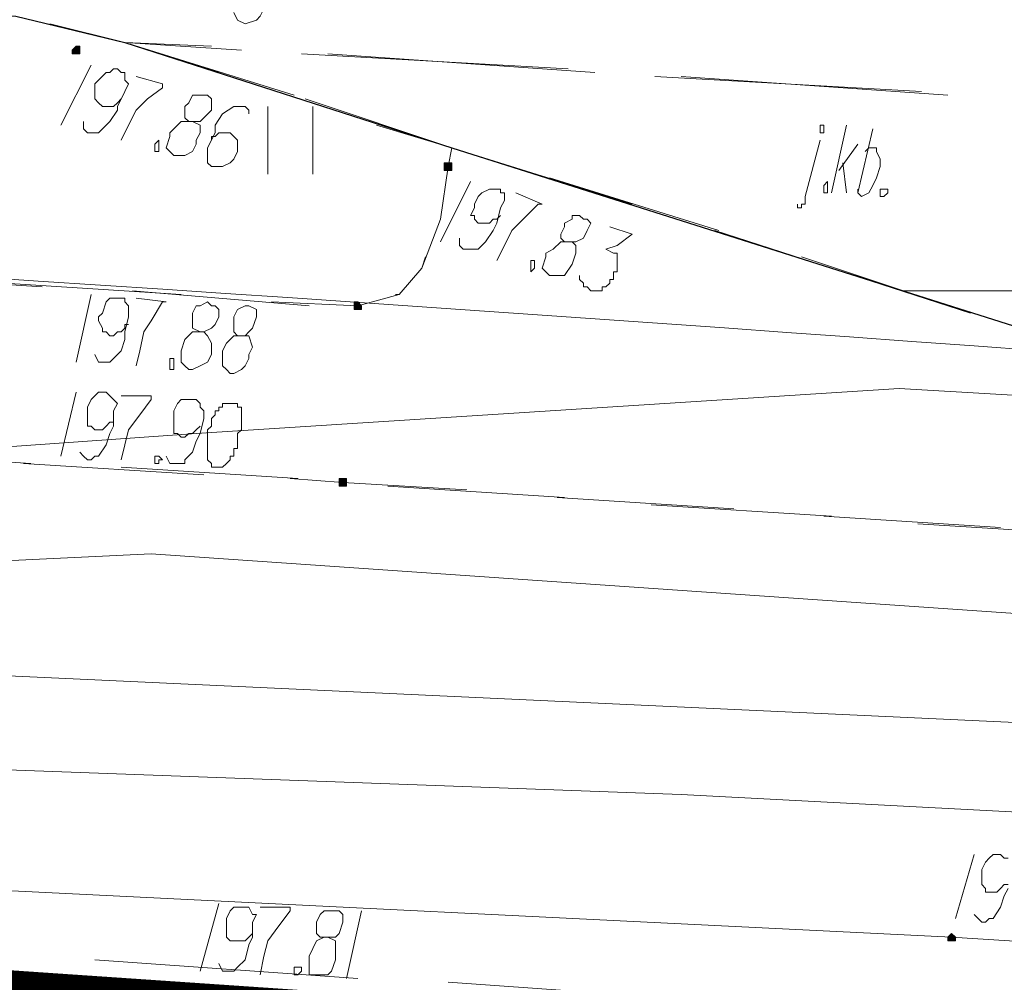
# Model space of a CAD drawing. Header units: metres. Extents: x 7431553 to 7432401, y 5544342 to 5544539.
# Tile 150 of 180: x 7432188 to 7432199, y 5544492 to 5544503. Entities that reach past the tile are written whole.
import ezdxf

# ---------------------------------------------------------------- set-up
doc = ezdxf.new("R2010")
doc.units = ezdxf.units.M
doc.header["$MEASUREMENT"] = 0
doc.layers.add('BG-PR90-PB-PZT-PZT01_2026_04_14$0$MAPA DCP', color=7, linetype='Continuous', lineweight=0)
doc.layers.add('PRIMETECH_XREF', color=7, linetype='Continuous', lineweight=5)
doc.layers.add('BG-PR90-PB-PZT-PZT01_2026_04_14$0$Z_granica-wlasnosci', color=170, linetype='Continuous')
doc.layers.add('BG-PR90-PB-PZT-PZT01_2026_04_14$0$Z_szraf zielen', color=72, linetype='Continuous')

# ---------------------------------------------------------------- blocks, each defined once
blk = doc.blocks.new('BG-PR90-PB-PZT-PZT01_2026_04_14$0$Naddrwiną2025_v2klauzulap')
at = {"layer": 'BG-PR90-PB-PZT-PZT01_2026_04_14$0$MAPA DCP', "linetype": 'Continuous', "lineweight": 0, "transparency": 33554559}
for color, points in [(1, [(7431669.626, 5544612.184), (7431669.668, 5544612.184), (7431669.668, 5544612.184), (7431669.668, 5544612.184), (7431669.668, 5544612.184), (7431669.668, 5544612.226), (7431669.668, 5544612.226), (7431669.668, 5544612.226), (7431669.668, 5544612.269), (7431669.668, 5544612.269), (7431669.668, 5544612.269), (7431669.668, 5544612.269), (7431669.626, 5544612.269), (7431669.626, 5544612.269), (7431669.626, 5544612.269), (7431669.626, 5544612.269), (7431669.626, 5544612.269), (7431669.584, 5544612.226), (7431669.584, 5544612.226), (7431669.584, 5544612.226)]), (256, [(7431660.948, 5544606.511), (7431660.948, 5544606.511), (7431660.99, 5544606.511), (7431660.99, 5544606.511), (7431660.99, 5544606.511), (7431660.99, 5544606.554), (7431660.99, 5544606.554), (7431660.99, 5544606.554), (7431660.99, 5544606.554), (7431660.99, 5544606.596), (7431660.99, 5544606.596), (7431660.948, 5544606.596), (7431660.948, 5544606.596), (7431660.948, 5544606.596), (7431660.948, 5544606.596), (7431660.905, 5544606.596), (7431660.905, 5544606.554), (7431660.905, 5544606.554), (7431660.905, 5544606.554), (7431660.905, 5544606.554), (7431660.905, 5544606.511), (7431660.905, 5544606.511)]), (256, [(7431662.514, 5544605.495), (7431662.556, 5544605.495), (7431662.556, 5544605.495), (7431662.556, 5544605.495), (7431662.556, 5544605.495), (7431662.556, 5544605.538), (7431662.556, 5544605.538), (7431662.556, 5544605.538), (7431662.556, 5544605.538), (7431662.556, 5544605.58), (7431662.556, 5544605.58), (7431662.556, 5544605.58), (7431662.514, 5544605.58), (7431662.514, 5544605.58), (7431662.514, 5544605.58), (7431662.514, 5544605.58), (7431662.472, 5544605.538), (7431662.472, 5544605.538), (7431662.472, 5544605.538), (7431662.472, 5544605.538), (7431662.472, 5544605.495)]), (256, [(7431664.504, 5544605.326), (7431664.504, 5544605.326), (7431664.546, 5544605.326), (7431664.546, 5544605.326), (7431664.546, 5544605.326), (7431664.546, 5544605.368), (7431664.546, 5544605.368), (7431664.546, 5544605.368), (7431664.546, 5544605.368), (7431664.546, 5544605.411), (7431664.546, 5544605.411), (7431664.504, 5544605.411), (7431664.504, 5544605.411), (7431664.504, 5544605.411), (7431664.504, 5544605.411), (7431664.461, 5544605.411), (7431664.461, 5544605.368), (7431664.461, 5544605.368), (7431664.461, 5544605.368), (7431664.461, 5544605.368), (7431664.461, 5544605.326), (7431664.461, 5544605.326)]), (256, [(7431659.635, 5544602.32), (7431659.678, 5544602.32), (7431659.678, 5544602.32), (7431659.678, 5544602.32), (7431659.678, 5544602.363), (7431659.678, 5544602.363), (7431659.678, 5544602.363), (7431659.678, 5544602.363), (7431659.678, 5544602.405), (7431659.678, 5544602.405), (7431659.678, 5544602.405), (7431659.678, 5544602.405), (7431659.635, 5544602.405), (7431659.635, 5544602.405), (7431659.635, 5544602.405), (7431659.635, 5544602.405), (7431659.593, 5544602.405), (7431659.593, 5544602.363), (7431659.593, 5544602.363), (7431659.593, 5544602.363), (7431659.593, 5544602.363)])]:
    blk.add_hatch(color=color, dxfattribs=at).paths.add_polyline_path(points)
at = {"layer": 'BG-PR90-PB-PZT-PZT01_2026_04_14$0$MAPA DCP', "linetype": 'Continuous', "lineweight": 18, "transparency": 33554687}
for points in [[(7431647.782, 5544690.374), (7431650.83, 5544686.987), (7431669.838, 5544671.027), (7431674.706, 5544669.419), (7431674.071, 5544660.444), (7431673.859, 5544657.311), (7431673.182, 5544646.728), (7431669.795, 5544596.859), (7431670.727, 5544580.519), (7431669.541, 5544576.582), (7431663.784, 5544577.725), (7431638.977, 5544582.635), (7431654.894, 5544603.76), (7431656.037, 5544608.713), (7431647.147, 5544632.165), (7431642.49, 5544637.711), (7431645.919, 5544688.426), (7431646.046, 5544690.585)], [(7431662.345, 5544616.714), (7431662.345, 5544611.676)], [(7431665.096, 5544613.835), (7431664.969, 5544611.845)], [(7431664.885, 5544610.787), (7431665.012, 5544612.777)], [(7431661.667, 5544609.559), (7431662.599, 5544612.438)], [(7431661.964, 5544610.533), (7431662.599, 5544612.438)], [(7431660.143, 5544612.184), (7431659.932, 5544609.178)], [(7431660.101, 5544611.888), (7431659.932, 5544608.882)], [(7431664.885, 5544610.872), (7431664.758, 5544608.84)], [(7431664.673, 5544607.781), (7431664.8, 5544609.771)], [(7431661.075, 5544607.697), (7431661.667, 5544609.602)], [(7431660.482, 5544605.749), (7431660.736, 5544606.596), (7431661.371, 5544608.628)], [(7431659.889, 5544608.205), (7431659.678, 5544605.199)], [(7431659.847, 5544607.908), (7431659.678, 5544604.903)], [(7431664.673, 5544607.866), (7431664.546, 5544605.876)], [(7431662.387, 5544605.961), (7431662.387, 5544606.003), (7431662.091, 5544606.257), (7431661.54, 5544606.469), (7431660.948, 5544606.554), (7431660.736, 5544606.596), (7431660.778, 5544606.723)], [(7431664.461, 5544604.776), (7431664.504, 5544605.368), (7431664.588, 5544606.765)], [(7431660.186, 5544604.945), (7431660.736, 5544606.596), (7431660.948, 5544606.554), (7431660.99, 5544606.554)], [(7431661.964, 5544606.3), (7431662.091, 5544606.257), (7431662.387, 5544606.003), (7431662.514, 5544605.538), (7431662.472, 5544604.564)], [(7431661.032, 5544605.03), (7431660.27, 5544605.03)], [(7431662.345, 5544602.998), (7431662.514, 5544604.987)], [(7431664.461, 5544604.86), (7431664.334, 5544602.871)], [(7431659.593, 5544603.887), (7431659.551, 5544602.913), (7431660.143, 5544604.818)], [(7431660.27, 5544604.522), (7431661.032, 5544604.522)], [(7431659.635, 5544604.225), (7431659.551, 5544602.913), (7431659.254, 5544601.685), (7431659.254, 5544601.22)], [(7431659.339, 5544602.066), (7431659.551, 5544602.913), (7431659.889, 5544603.971)], [(7431664.292, 5544601.77), (7431664.419, 5544603.802)], [(7431662.387, 5544603.548), (7431662.26, 5544601.558)], [(7431662.175, 5544599.992), (7431662.302, 5544601.982)], [(7431664.292, 5544601.855), (7431664.165, 5544599.865)]]:
    blk.add_lwpolyline(points, dxfattribs=at)
at = {"layer": 'BG-PR90-PB-PZT-PZT01_2026_04_14$0$MAPA DCP', "color": 5, "linetype": 'Continuous', "lineweight": 18, "transparency": 33554687}
blk.add_lwpolyline([(7431667.552, 5544687.368), (7431667.467, 5544685.675), (7431667.086, 5544680.214), (7431666.536, 5544672.213), (7431665.689, 5544659.216), (7431665.35, 5544655.025), (7431664.842, 5544644.4), (7431664.461, 5544637.161), (7431664.123, 5544627.678), (7431663.572, 5544613.75), (7431663.445, 5544611.634), (7431663.953, 5544603.717), (7431664.419, 5544597.113), (7431664.123, 5544596.986), (7431663.361, 5544597.113), (7431664.461, 5544596.859), (7431664.885, 5544590.213), (7431663.742, 5544579.757), (7431661.456, 5544559.733)], dxfattribs=at)
at = {"layer": 'BG-PR90-PB-PZT-PZT01_2026_04_14$0$MAPA DCP', "color": 1, "linetype": 'Continuous', "lineweight": 18, "transparency": 33554687}
for points in [[(7431664.969, 5544543.477), (7431664.165, 5544543.562), (7431664.292, 5544545.086), (7431664.377, 5544547.118), (7431665.52, 5544566.803), (7431666.451, 5544577.174), (7431665.901, 5544582.466), (7431667.128, 5544586.784), (7431667.382, 5544591.737), (7431668.017, 5544609.178), (7431669.414, 5544635.806), (7431670.727, 5544637.753), (7431670.557, 5544639.489), (7431669.838, 5544641.055), (7431671.15, 5544669.461), (7431672.081, 5544686.648)], [(7431635.971, 5544534.926), (7431643.803, 5544535.137), (7431645.115, 5544536.238), (7431659.889, 5544534.375), (7431661.202, 5544534.079), (7431662.218, 5544548.218), (7431665.435, 5544548.049), (7431666.747, 5544564.686), (7431668.483, 5544589.07), (7431669.626, 5544612.226), (7431671.362, 5544639.743), (7431672.589, 5544663.238), (7431673.902, 5544686.394)], [(7431664.334, 5544568.115), (7431666.028, 5544567.988), (7431667.34, 5544590.171), (7431664.546, 5544590.382), (7431665.647, 5544596.14), (7431665.308, 5544603.209), (7431666.112, 5544614.851)]]:
    blk.add_lwpolyline(points, dxfattribs=at)
at = {"layer": 'BG-PR90-PB-PZT-PZT01_2026_04_14$0$MAPA DCP', "color": 30, "linetype": 'Continuous', "lineweight": 18, "true_color": 0xff6500, "transparency": 33554687}
for points in [[(7431664.885, 5544546.059), (7431664.377, 5544547.118), (7431665.52, 5544566.803), (7431666.451, 5544577.174), (7431665.901, 5544582.466), (7431667.128, 5544586.784), (7431667.382, 5544591.737), (7431668.017, 5544609.178), (7431669.414, 5544635.806), (7431670.727, 5544637.753), (7431670.557, 5544639.489), (7431669.838, 5544641.055), (7431671.15, 5544669.461), (7431672.081, 5544686.648)], [(7431666.112, 5544589.282), (7431668.906, 5544649.564)], [(7431670.134, 5544606.554), (7431670.346, 5544609.559)], [(7431669.88, 5544602.574), (7431670.092, 5544605.538)]]:
    blk.add_lwpolyline(points, dxfattribs=at)
at = {"layer": 'BG-PR90-PB-PZT-PZT01_2026_04_14$0$MAPA DCP', "linetype": 'Continuous', "lineweight": 18, "transparency": 33554687}
blk.add_lwpolyline([(7431673.859, 5544657.311), (7431726.818, 5544654.094), (7431721.188, 5544574.846), (7431714.161, 5544575.396), (7431713.187, 5544561.426), (7431668.61, 5544564.601), (7431669.033, 5544570.486), (7431669.541, 5544576.582), (7431670.727, 5544580.519), (7431669.795, 5544596.859), (7431673.182, 5544646.728)], close=True, dxfattribs=at)
at = {"layer": 'BG-PR90-PB-PZT-PZT01_2026_04_14$0$MAPA DCP', "linetype": 'Continuous', "lineweight": 25, "transparency": 33554687}
blk.add_lwpolyline([(7431657.476, 5544553.341), (7431658.873, 5544560.241), (7431659.551, 5544564.136), (7431659.974, 5544568.157), (7431660.101, 5544569.046), (7431660.778, 5544579.164), (7431660.905, 5544581.196), (7431660.948, 5544583.186), (7431660.863, 5544585.218), (7431660.567, 5544588.181), (7431659.72, 5544593.092), (7431659.297, 5544595.928), (7431659.17, 5544597.621), (7431659.17, 5544600.161), (7431659.254, 5544601.685), (7431659.551, 5544602.913), (7431660.736, 5544606.596), (7431663.149, 5544614.216), (7431663.234, 5544614.936), (7431663.361, 5544616.036)], dxfattribs=at)
at = {"layer": 'BG-PR90-PB-PZT-PZT01_2026_04_14$0$MAPA DCP', "color": 1, "linetype": 'Continuous', "lineweight": 9, "transparency": 33554687}
for points in [[(7431669.372, 5544612.48), (7431669.414, 5544612.523), (7431669.457, 5544612.565), (7431669.457, 5544612.607), (7431669.414, 5544612.65), (7431669.414, 5544612.692), (7431669.287, 5544612.777), (7431669.16, 5544612.819), (7431669.076, 5544612.861)], [(7431668.737, 5544612.861), (7431668.737, 5544612.819), (7431668.695, 5544612.777), (7431668.695, 5544612.734), (7431668.695, 5544612.692), (7431668.737, 5544612.65), (7431668.779, 5544612.607), (7431668.864, 5544612.565), (7431668.906, 5544612.565), (7431668.949, 5544612.565), (7431669.033, 5544612.565), (7431669.076, 5544612.607), (7431669.118, 5544612.607), (7431669.118, 5544612.65), (7431669.118, 5544612.692), (7431669.118, 5544612.734), (7431669.076, 5544612.777), (7431669.033, 5544612.819), (7431669.033, 5544612.861)], [(7431668.695, 5544612.48), (7431669.414, 5544612.269)]]:
    blk.add_lwpolyline(points, dxfattribs=at)
at = {"layer": 'BG-PR90-PB-PZT-PZT01_2026_04_14$0$MAPA DCP', "color": 1, "linetype": 'Continuous', "lineweight": 0, "transparency": 33554687}
blk.add_lwpolyline([(7431669.626, 5544612.184), (7431669.668, 5544612.184), (7431669.668, 5544612.184), (7431669.668, 5544612.184), (7431669.668, 5544612.184), (7431669.668, 5544612.226), (7431669.668, 5544612.226), (7431669.668, 5544612.226), (7431669.668, 5544612.269), (7431669.668, 5544612.269), (7431669.668, 5544612.269), (7431669.668, 5544612.269), (7431669.626, 5544612.269), (7431669.626, 5544612.269), (7431669.626, 5544612.269), (7431669.626, 5544612.269), (7431669.626, 5544612.269), (7431669.584, 5544612.226), (7431669.584, 5544612.226), (7431669.584, 5544612.226), (7431669.626, 5544612.184), (7431669.626, 5544612.184), (7431669.626, 5544612.184)], close=True, dxfattribs=at)
at = {"layer": 'BG-PR90-PB-PZT-PZT01_2026_04_14$0$MAPA DCP', "linetype": 'Continuous', "lineweight": 9, "transparency": 33554687}
for points in [[(7431661.202, 5544611.464), (7431661.202, 5544611.507), (7431661.244, 5544611.507), (7431661.286, 5544611.464), (7431661.286, 5544611.422), (7431661.244, 5544611.422), (7431661.202, 5544611.422)], [(7431661.117, 5544610.829), (7431661.244, 5544610.829), (7431661.244, 5544610.787), (7431661.159, 5544610.787)], [(7431660.482, 5544610.745), (7431660.482, 5544610.787), (7431660.567, 5544610.787), (7431660.567, 5544610.745), (7431660.524, 5544610.745)], [(7431662.006, 5544607.527), (7431662.091, 5544607.527), (7431662.133, 5544607.485), (7431662.006, 5544607.485)], [(7431669.965, 5544604.86), (7431669.965, 5544604.903), (7431670.007, 5544604.903), (7431670.049, 5544604.86), (7431670.049, 5544604.818), (7431670.007, 5544604.818), (7431669.965, 5544604.818)], [(7431663.615, 5544604.098), (7431663.615, 5544604.014), (7431663.657, 5544604.014), (7431663.657, 5544603.971), (7431663.699, 5544603.971), (7431663.699, 5544603.929), (7431663.742, 5544603.929), (7431663.784, 5544603.887), (7431663.826, 5544603.887), (7431663.869, 5544603.887), (7431663.911, 5544603.844), (7431663.996, 5544603.844), (7431664.08, 5544603.844), (7431664.123, 5544603.844), (7431664.165, 5544603.844), (7431664.25, 5544603.844), (7431664.292, 5544603.887), (7431664.334, 5544603.887), (7431664.334, 5544603.929), (7431664.334, 5544603.971), (7431664.334, 5544604.014), (7431664.292, 5544604.056), (7431664.25, 5544604.098), (7431664.207, 5544604.098), (7431664.207, 5544604.141), (7431664.165, 5544604.141), (7431664.123, 5544604.141), (7431664.123, 5544604.183), (7431664.08, 5544604.183), (7431664.038, 5544604.183), (7431663.996, 5544604.183), (7431663.953, 5544604.183), (7431663.911, 5544604.225), (7431663.869, 5544604.225), (7431663.784, 5544604.225), (7431663.742, 5544604.225), (7431663.699, 5544604.225), (7431663.657, 5544604.225), (7431663.657, 5544604.183), (7431663.615, 5544604.183), (7431663.615, 5544604.141)], [(7431663.107, 5544603.421), (7431663.107, 5544603.463), (7431663.234, 5544603.463), (7431663.234, 5544603.421), (7431663.191, 5544603.421), (7431663.149, 5544603.421)], [(7431660.651, 5544603.294), (7431660.778, 5544603.294), (7431660.778, 5544603.252), (7431660.694, 5544603.252)], [(7431664.207, 5544603.252), (7431664.207, 5544603.294), (7431664.25, 5544603.336), (7431664.25, 5544603.294), (7431664.292, 5544603.294), (7431664.292, 5544603.252), (7431664.25, 5544603.252)]]:
    blk.add_lwpolyline(points, close=True, dxfattribs=at)
for points in [[(7431660.778, 5544611.253), (7431660.736, 5544611.295), (7431660.736, 5544611.38), (7431660.778, 5544611.38), (7431660.863, 5544611.422), (7431660.948, 5544611.422), (7431661.075, 5544611.38), (7431661.159, 5544611.337), (7431661.244, 5544611.295), (7431661.286, 5544611.21), (7431661.244, 5544611.168), (7431661.202, 5544611.168)], [(7431661.244, 5544611.168), (7431660.524, 5544611.337)], [(7431660.99, 5544610.956), (7431660.694, 5544611.168)], [(7431661.244, 5544610.872), (7431660.482, 5544611.041)], [(7431660.905, 5544610.999), (7431661.244, 5544611.041)], [(7431661.371, 5544610.491), (7431661.413, 5544610.491), (7431661.413, 5544610.533), (7431661.371, 5544610.533), (7431661.371, 5544610.575), (7431661.286, 5544610.575), (7431660.651, 5544610.745)], [(7431661.625, 5544608.374), (7431661.71, 5544608.628), (7431661.837, 5544608.459), (7431661.879, 5544608.332), (7431661.921, 5544608.416), (7431661.921, 5544608.459), (7431661.964, 5544608.459), (7431662.006, 5544608.459), (7431662.048, 5544608.459), (7431662.091, 5544608.459), (7431662.133, 5544608.459), (7431662.133, 5544608.416), (7431662.175, 5544608.416), (7431662.218, 5544608.416), (7431662.218, 5544608.374), (7431662.26, 5544608.374), (7431662.302, 5544608.332), (7431662.302, 5544608.289), (7431662.345, 5544608.289), (7431662.345, 5544608.247), (7431662.345, 5544608.205), (7431662.345, 5544608.162), (7431662.302, 5544608.12), (7431662.302, 5544608.078), (7431662.26, 5544608.078), (7431662.218, 5544608.035), (7431662.175, 5544608.035)], [(7431661.794, 5544607.866), (7431661.794, 5544607.993), (7431661.752, 5544608.078), (7431661.667, 5544608.12), (7431661.583, 5544608.162), (7431661.54, 5544608.12), (7431661.54, 5544608.078), (7431661.498, 5544608.035), (7431661.498, 5544607.951), (7431661.54, 5544607.951), (7431661.583, 5544607.866), (7431661.625, 5544607.866), (7431661.71, 5544607.824), (7431661.752, 5544607.824), (7431661.794, 5544607.866), (7431661.794, 5544607.824), (7431661.879, 5544607.739), (7431661.921, 5544607.654), (7431661.964, 5544607.654), (7431662.091, 5544607.612), (7431662.133, 5544607.654), (7431662.175, 5544607.697), (7431662.175, 5544607.739), (7431662.175, 5544607.824), (7431662.175, 5544607.866), (7431662.048, 5544607.951), (7431661.921, 5544607.993), (7431661.837, 5544607.993), (7431661.794, 5544607.951)], [(7431661.244, 5544607.316), (7431661.371, 5544607.612), (7431661.371, 5544607.57), (7431661.54, 5544607.4), (7431661.667, 5544607.273), (7431661.837, 5544607.189), (7431662.006, 5544607.104)], [(7431661.752, 5544606.681), (7431661.837, 5544606.681), (7431661.879, 5544606.723), (7431661.879, 5544606.892), (7431661.794, 5544606.977), (7431661.667, 5544607.062), (7431661.583, 5544607.104), (7431661.413, 5544607.146), (7431661.329, 5544607.189), (7431661.244, 5544607.189), (7431661.244, 5544607.146), (7431661.202, 5544607.146), (7431661.202, 5544607.062), (7431661.202, 5544607.019), (7431661.244, 5544606.935), (7431661.286, 5544606.892), (7431661.371, 5544606.85), (7431661.413, 5544606.85), (7431661.498, 5544606.808), (7431661.498, 5544606.85), (7431661.54, 5544606.85), (7431661.583, 5544606.892), (7431661.583, 5544606.935), (7431661.583, 5544606.977), (7431661.583, 5544607.019), (7431661.54, 5544607.062), (7431661.54, 5544607.104), (7431661.498, 5544607.146)], [(7431661.117, 5544606.808), (7431661.794, 5544606.469)], [(7431669.33, 5544605.58), (7431670.092, 5544605.411)], [(7431669.626, 5544605.157), (7431669.626, 5544605.284), (7431669.584, 5544605.326), (7431669.457, 5544605.368), (7431669.372, 5544605.368), (7431669.33, 5544605.326), (7431669.33, 5544605.284), (7431669.33, 5544605.241), (7431669.33, 5544605.157), (7431669.372, 5544605.114), (7431669.457, 5544605.072), (7431669.499, 5544605.072), (7431669.584, 5544605.072), (7431669.626, 5544605.114), (7431669.626, 5544605.157), (7431669.668, 5544605.072), (7431669.753, 5544605.03), (7431669.838, 5544604.987), (7431669.88, 5544604.987), (7431669.965, 5544604.987), (7431670.049, 5544604.987), (7431670.049, 5544605.072), (7431670.049, 5544605.114), (7431670.049, 5544605.199), (7431670.007, 5544605.241), (7431669.88, 5544605.284), (7431669.838, 5544605.284), (7431669.753, 5544605.284), (7431669.668, 5544605.284), (7431669.626, 5544605.199)], [(7431669.287, 5544604.437), (7431669.287, 5544604.776), (7431669.33, 5544604.776), (7431669.499, 5544604.649), (7431669.668, 5544604.522), (7431669.838, 5544604.479), (7431670.049, 5544604.437)], [(7431658.577, 5544604.564), (7431658.577, 5544604.31), (7431658.916, 5544604.225), (7431658.831, 5544604.352), (7431658.831, 5544604.437), (7431658.916, 5544604.479), (7431658.958, 5544604.522), (7431659.085, 5544604.522), (7431659.17, 5544604.479), (7431659.254, 5544604.437), (7431659.297, 5544604.395), (7431659.339, 5544604.268), (7431659.297, 5544604.183), (7431659.212, 5544604.141)], [(7431662.853, 5544604.183), (7431662.853, 5544604.268), (7431662.81, 5544604.31), (7431662.768, 5544604.352), (7431662.641, 5544604.395), (7431662.599, 5544604.395), (7431662.556, 5544604.395), (7431662.514, 5544604.31), (7431662.514, 5544604.268), (7431662.556, 5544604.183), (7431662.641, 5544604.141), (7431662.683, 5544604.141), (7431662.768, 5544604.141), (7431662.81, 5544604.141), (7431662.853, 5544604.183), (7431662.853, 5544604.141), (7431662.937, 5544604.056), (7431663.022, 5544604.014), (7431663.064, 5544604.014), (7431663.191, 5544604.014), (7431663.234, 5544604.056), (7431663.276, 5544604.098), (7431663.276, 5544604.141), (7431663.234, 5544604.225), (7431663.191, 5544604.268), (7431663.107, 5544604.31), (7431663.064, 5544604.31), (7431662.98, 5544604.352), (7431662.853, 5544604.31), (7431662.853, 5544604.268)], [(7431669.922, 5544603.971), (7431670.007, 5544604.014), (7431670.007, 5544604.141), (7431669.965, 5544604.183), (7431669.88, 5544604.268), (7431669.711, 5544604.31), (7431669.626, 5544604.352), (7431669.457, 5544604.352), (7431669.372, 5544604.395), (7431669.372, 5544604.352), (7431669.287, 5544604.31), (7431669.287, 5544604.268), (7431669.287, 5544604.225), (7431669.287, 5544604.183), (7431669.287, 5544604.141), (7431669.33, 5544604.098), (7431669.414, 5544604.056), (7431669.499, 5544604.056), (7431669.541, 5544604.056), (7431669.626, 5544604.056), (7431669.668, 5544604.098), (7431669.668, 5544604.141), (7431669.668, 5544604.183), (7431669.668, 5544604.225), (7431669.668, 5544604.268), (7431669.626, 5544604.31), (7431669.584, 5544604.352)], [(7431660.355, 5544604.31), (7431660.313, 5544604.31), (7431660.27, 5544604.268), (7431660.27, 5544604.141), (7431660.355, 5544604.014), (7431660.482, 5544603.929), (7431660.567, 5544603.929), (7431660.736, 5544603.844), (7431660.821, 5544603.844), (7431660.863, 5544603.844), (7431660.905, 5544603.844), (7431660.948, 5544603.887), (7431660.948, 5544603.929), (7431660.948, 5544604.014), (7431660.905, 5544604.098), (7431660.863, 5544604.141), (7431660.778, 5544604.183), (7431660.736, 5544604.183), (7431660.651, 5544604.183), (7431660.609, 5544604.141), (7431660.567, 5544604.098), (7431660.567, 5544604.056), (7431660.567, 5544604.014), (7431660.567, 5544603.971), (7431660.609, 5544603.929), (7431660.609, 5544603.887), (7431660.651, 5544603.887)], [(7431662.81, 5544603.76), (7431662.81, 5544603.802), (7431662.768, 5544603.887), (7431662.726, 5544603.929), (7431662.641, 5544603.971), (7431662.556, 5544603.971), (7431662.514, 5544603.929), (7431662.514, 5544603.887), (7431662.472, 5544603.844), (7431662.514, 5544603.76), (7431662.514, 5544603.717), (7431662.599, 5544603.675), (7431662.641, 5544603.675), (7431662.726, 5544603.675), (7431662.768, 5544603.675), (7431662.81, 5544603.76), (7431662.81, 5544603.675), (7431662.895, 5544603.59), (7431663.022, 5544603.548), (7431663.149, 5544603.548), (7431663.191, 5544603.59), (7431663.234, 5544603.633), (7431663.234, 5544603.675), (7431663.191, 5544603.76), (7431663.149, 5544603.844), (7431663.064, 5544603.887), (7431663.022, 5544603.887), (7431662.937, 5544603.887), (7431662.853, 5544603.844), (7431662.81, 5544603.802)], [(7431669.245, 5544603.971), (7431670.007, 5544603.76)], [(7431660.44, 5544603.633), (7431660.44, 5544603.76), (7431660.397, 5544603.802), (7431660.313, 5544603.887), (7431660.228, 5544603.887), (7431660.186, 5544603.887), (7431660.143, 5544603.844), (7431660.143, 5544603.802), (7431660.143, 5544603.717), (7431660.143, 5544603.675), (7431660.228, 5544603.633), (7431660.27, 5544603.59), (7431660.355, 5544603.59), (7431660.397, 5544603.59), (7431660.44, 5544603.633), (7431660.44, 5544603.548), (7431660.524, 5544603.463), (7431660.567, 5544603.421), (7431660.609, 5544603.421), (7431660.736, 5544603.379), (7431660.778, 5544603.421), (7431660.821, 5544603.463), (7431660.821, 5544603.506), (7431660.821, 5544603.59), (7431660.778, 5544603.675), (7431660.694, 5544603.717), (7431660.651, 5544603.717), (7431660.567, 5544603.76), (7431660.482, 5544603.76), (7431660.44, 5544603.675)], [(7431664.207, 5544603.379), (7431664.292, 5544603.421), (7431664.292, 5544603.59), (7431664.25, 5544603.59), (7431664.165, 5544603.675), (7431664.038, 5544603.717), (7431663.953, 5544603.76), (7431663.784, 5544603.802), (7431663.699, 5544603.802), (7431663.657, 5544603.76), (7431663.615, 5544603.76), (7431663.572, 5544603.717), (7431663.572, 5544603.675), (7431663.572, 5544603.633), (7431663.572, 5544603.59), (7431663.572, 5544603.548), (7431663.615, 5544603.506), (7431663.699, 5544603.463), (7431663.784, 5544603.463), (7431663.826, 5544603.463), (7431663.911, 5544603.463), (7431663.953, 5544603.463), (7431663.953, 5544603.506), (7431663.996, 5544603.548), (7431663.996, 5544603.59), (7431663.953, 5544603.633), (7431663.953, 5544603.675), (7431663.911, 5544603.717), (7431663.869, 5544603.76)], [(7431659.932, 5544603.04), (7431660.016, 5544603.336), (7431660.059, 5544603.336), (7431660.186, 5544603.167), (7431660.313, 5544603.04), (7431660.482, 5544602.955), (7431660.651, 5544602.871)], [(7431662.429, 5544603.04), (7431662.472, 5544603.379), (7431662.472, 5544603.336), (7431662.683, 5544603.209), (7431662.81, 5544603.125), (7431663.022, 5544603.082), (7431663.191, 5544603.04)], [(7431663.53, 5544602.871), (7431663.53, 5544603.209), (7431663.572, 5544603.209), (7431663.742, 5544603.082), (7431663.911, 5544602.955), (7431664.08, 5544602.913), (7431664.25, 5544602.871)], [(7431660.44, 5544602.447), (7431660.524, 5544602.447), (7431660.567, 5544602.49), (7431660.567, 5544602.617), (7431660.524, 5544602.659), (7431660.44, 5544602.744), (7431660.313, 5544602.828), (7431660.27, 5544602.828), (7431660.101, 5544602.913), (7431660.016, 5544602.955), (7431659.974, 5544602.913), (7431659.932, 5544602.913), (7431659.889, 5544602.913), (7431659.889, 5544602.871), (7431659.847, 5544602.828), (7431659.847, 5544602.786), (7431659.889, 5544602.744), (7431659.889, 5544602.701), (7431659.974, 5544602.617), (7431660.016, 5544602.574), (7431660.101, 5544602.574), (7431660.143, 5544602.574), (7431660.186, 5544602.574), (7431660.228, 5544602.617), (7431660.27, 5544602.659), (7431660.27, 5544602.701), (7431660.27, 5544602.744), (7431660.27, 5544602.786), (7431660.228, 5544602.828), (7431660.186, 5544602.871)], [(7431663.064, 5544602.574), (7431663.149, 5544602.617), (7431663.149, 5544602.744), (7431663.107, 5544602.786), (7431663.022, 5544602.871), (7431662.895, 5544602.913), (7431662.81, 5544602.913), (7431662.641, 5544602.955), (7431662.556, 5544602.955), (7431662.514, 5544602.955), (7431662.472, 5544602.913), (7431662.429, 5544602.913), (7431662.429, 5544602.871), (7431662.429, 5544602.828), (7431662.429, 5544602.786), (7431662.429, 5544602.744), (7431662.472, 5544602.701), (7431662.599, 5544602.659), (7431662.641, 5544602.617), (7431662.683, 5544602.617), (7431662.768, 5544602.659), (7431662.81, 5544602.659), (7431662.81, 5544602.701), (7431662.853, 5544602.744), (7431662.853, 5544602.786), (7431662.81, 5544602.828), (7431662.81, 5544602.871), (7431662.768, 5544602.913), (7431662.726, 5544602.913), (7431662.726, 5544602.955)], [(7431664.165, 5544602.405), (7431664.207, 5544602.447), (7431664.25, 5544602.49), (7431664.25, 5544602.532), (7431664.207, 5544602.574), (7431664.207, 5544602.617), (7431664.08, 5544602.701), (7431663.953, 5544602.744), (7431663.869, 5544602.786), (7431663.699, 5544602.786), (7431663.615, 5544602.828), (7431663.572, 5544602.786), (7431663.53, 5544602.744), (7431663.488, 5544602.701), (7431663.488, 5544602.659), (7431663.488, 5544602.617), (7431663.53, 5544602.574), (7431663.572, 5544602.532), (7431663.657, 5544602.49), (7431663.699, 5544602.49), (7431663.742, 5544602.49), (7431663.826, 5544602.49), (7431663.869, 5544602.49), (7431663.869, 5544602.532), (7431663.911, 5544602.574), (7431663.911, 5544602.617), (7431663.911, 5544602.659), (7431663.869, 5544602.701), (7431663.826, 5544602.744), (7431663.826, 5544602.786), (7431663.784, 5544602.786)], [(7431659.805, 5544602.532), (7431660.482, 5544602.193)], [(7431662.387, 5544602.532), (7431663.149, 5544602.363)], [(7431663.488, 5544602.363), (7431664.207, 5544602.193)]]:
    blk.add_lwpolyline(points, dxfattribs=at)
at = {"layer": 'BG-PR90-PB-PZT-PZT01_2026_04_14$0$MAPA DCP', "linetype": 'Continuous', "lineweight": 0, "transparency": 33554687}
for points in [[(7431660.948, 5544606.511), (7431660.948, 5544606.511), (7431660.99, 5544606.511), (7431660.99, 5544606.511), (7431660.99, 5544606.511), (7431660.99, 5544606.554), (7431660.99, 5544606.554), (7431660.99, 5544606.554), (7431660.99, 5544606.554), (7431660.99, 5544606.596), (7431660.99, 5544606.596), (7431660.948, 5544606.596), (7431660.948, 5544606.596), (7431660.948, 5544606.596), (7431660.948, 5544606.596), (7431660.905, 5544606.596), (7431660.905, 5544606.554), (7431660.905, 5544606.554), (7431660.905, 5544606.554), (7431660.905, 5544606.554), (7431660.905, 5544606.511), (7431660.905, 5544606.511), (7431660.948, 5544606.511)], [(7431662.514, 5544605.495), (7431662.556, 5544605.495), (7431662.556, 5544605.495), (7431662.556, 5544605.495), (7431662.556, 5544605.495), (7431662.556, 5544605.538), (7431662.556, 5544605.538), (7431662.556, 5544605.538), (7431662.556, 5544605.538), (7431662.556, 5544605.58), (7431662.556, 5544605.58), (7431662.556, 5544605.58), (7431662.514, 5544605.58), (7431662.514, 5544605.58), (7431662.514, 5544605.58), (7431662.514, 5544605.58), (7431662.472, 5544605.538), (7431662.472, 5544605.538), (7431662.472, 5544605.538), (7431662.472, 5544605.538), (7431662.472, 5544605.495), (7431662.514, 5544605.495), (7431662.514, 5544605.495)], [(7431664.504, 5544605.326), (7431664.504, 5544605.326), (7431664.546, 5544605.326), (7431664.546, 5544605.326), (7431664.546, 5544605.326), (7431664.546, 5544605.368), (7431664.546, 5544605.368), (7431664.546, 5544605.368), (7431664.546, 5544605.368), (7431664.546, 5544605.411), (7431664.546, 5544605.411), (7431664.504, 5544605.411), (7431664.504, 5544605.411), (7431664.504, 5544605.411), (7431664.504, 5544605.411), (7431664.461, 5544605.411), (7431664.461, 5544605.368), (7431664.461, 5544605.368), (7431664.461, 5544605.368), (7431664.461, 5544605.368), (7431664.461, 5544605.326), (7431664.461, 5544605.326), (7431664.504, 5544605.326)], [(7431659.635, 5544602.32), (7431659.678, 5544602.32), (7431659.678, 5544602.32), (7431659.678, 5544602.32), (7431659.678, 5544602.363), (7431659.678, 5544602.363), (7431659.678, 5544602.363), (7431659.678, 5544602.363), (7431659.678, 5544602.405), (7431659.678, 5544602.405), (7431659.678, 5544602.405), (7431659.678, 5544602.405), (7431659.635, 5544602.405), (7431659.635, 5544602.405), (7431659.635, 5544602.405), (7431659.635, 5544602.405), (7431659.593, 5544602.405), (7431659.593, 5544602.363), (7431659.593, 5544602.363), (7431659.593, 5544602.363), (7431659.593, 5544602.363), (7431659.635, 5544602.32), (7431659.635, 5544602.32)]]:
    blk.add_lwpolyline(points, close=True, dxfattribs=at)
at = {"layer": 'BG-PR90-PB-PZT-PZT01_2026_04_14$0$MAPA DCP', "color": 5, "linetype": 'Continuous', "lineweight": 18, "transparency": 33554687}
blk.add_arc((7433022.765, 5544513.014), 1363.431, 172.854498, 180.436605, dxfattribs=at)
blk = doc.blocks.new('BG-PR90-PB-PZT-PZT01_2026_04_14')
at = {"layer": 'BG-PR90-PB-PZT-PZT01_2026_04_14$0$Z_szraf zielen', "true_color": 0xb0d592}
h = blk.add_hatch(color=63, dxfattribs=at)
h.dxf.hatch_style = 1
h.paths.add_polyline_path([(7432147.21, 5544449.15), (7432150.41, 5544493.74), (7432156.27, 5544493.32), (7432162.4, 5544492.78), (7432166.34, 5544491.62), (7432182.67, 5544492.54), (7432242.525, 5544488.459), (7432243.1, 5544488.46), (7432239.91, 5544435.52), (7432160.67, 5544441.17), (7432161.18, 5544448.16), (7432160.681, 5544448.195), (7432160.681, 5544448.196), (7432160.789, 5544449.703), (7432165.277, 5544449.382), (7432165.064, 5544446.39), (7432170.051, 5544446.034), (7432170.08, 5544446.433), (7432172.565, 5544446.256), (7432173.072, 5544446.22), (7432180.553, 5544445.687), (7432180.738, 5544448.28), (7432180.782, 5544448.983), (7432181.094, 5544453.267), (7432193.715, 5544452.367), (7432193.609, 5544450.871), (7432200.591, 5544450.373), (7432200.804, 5544453.366), (7432203.95, 5544453.142), (7432204.646, 5544453.092, -0.414214), (7432206.499, 5544450.955), (7432205.979, 5544443.664), (7432221.941, 5544442.526), (7432225.008, 5544485.533), (7432209.048, 5544486.671), (7432208.053, 5544472.707, -0.414214), (7432206.984, 5544471.781), (7432205.987, 5544471.852, -0.414214), (7432205.06, 5544472.92), (7432206.056, 5544486.885), (7432206.163, 5544488.381), (7432166.264, 5544491.226), (7432166.157, 5544489.73), (7432165.161, 5544475.765), (7432165.117, 5544475.148, -0.414214), (7432163.514, 5544473.758), (7432158.091, 5544474.149), (7432158.433, 5544479.291), (7432158.431, 5544479.263), (7432151.418, 5544479.76), (7432151.418, 5544479.76), (7432151.038, 5544474.648), (7432149.21, 5544449.008)])
at = {"layer": 'BG-PR90-PB-PZT-PZT01_2026_04_14$0$Z_granica-wlasnosci', "color": 5, "true_color": 0x1414ff, "const_width": 0.25}
blk.add_lwpolyline([(7432243.1, 5544488.46), (7432239.91, 5544435.52), (7432160.67, 5544441.17), (7432161.18, 5544448.16), (7432147.21, 5544449.15), (7432150.41, 5544493.74), (7432156.27, 5544493.32), (7432162.4, 5544492.78), (7432166.34, 5544491.62), (7432182.67, 5544492.54), (7432242.525, 5544488.459)], close=True, dxfattribs=at)
blk.add_lwpolyline([(7432243.1, 5544488.46), (7432239.91, 5544435.52), (7432160.67, 5544441.17), (7432161.18, 5544448.16), (7432147.21, 5544449.15), (7432150.41, 5544493.74), (7432156.27, 5544493.32), (7432162.4, 5544492.78), (7432166.34, 5544491.62), (7432182.67, 5544492.54), (7432242.525, 5544488.459)], close=True, dxfattribs=at)
blk.add_lwpolyline([(7432243.1, 5544488.46), (7432239.91, 5544435.52), (7432160.67, 5544441.17), (7432161.18, 5544448.16), (7432147.21, 5544449.15), (7432150.41, 5544493.74), (7432156.27, 5544493.32), (7432162.4, 5544492.78), (7432166.34, 5544491.62), (7432182.67, 5544492.54), (7432242.525, 5544488.459)], close=True, dxfattribs=at)
at = {"layer": 'BG-PR90-PB-PZT-PZT01_2026_04_14$0$MAPA DCP', "rotation": 270}
blk.add_blockref('BG-PR90-PB-PZT-PZT01_2026_04_14$0$Naddrwiną2025_v2klauzulap', (1887585.788, 12976162.34), dxfattribs=at)

msp = doc.modelspace()

# ---------------------------------------------------------------- block references
at = {"layer": 'PRIMETECH_XREF', "linetype": 'Continuous', "lineweight": 0, "rotation": 360}
msp.add_blockref('BG-PR90-PB-PZT-PZT01_2026_04_14', (0, 0), dxfattribs=at)

doc.saveas('drawing.dxf')
